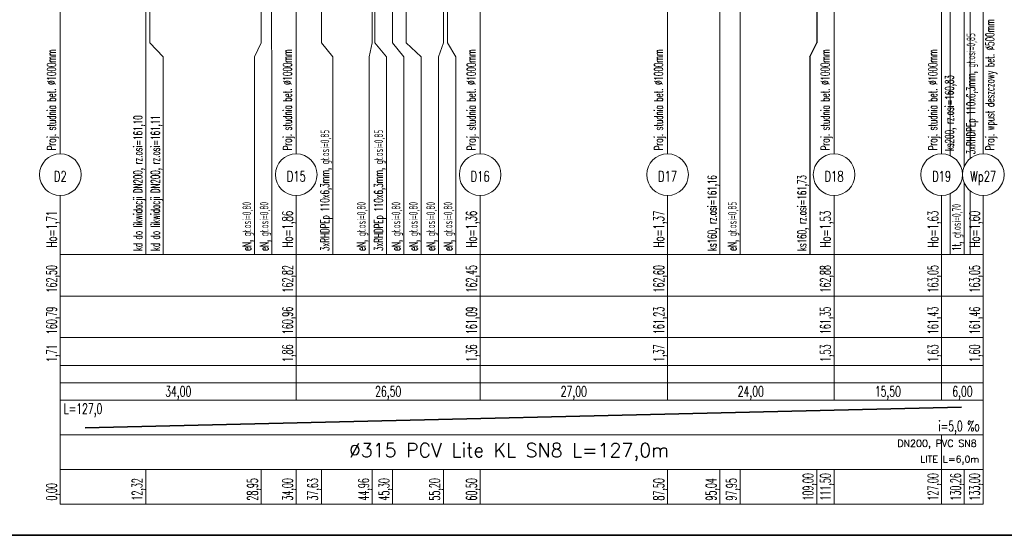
# Model space of a CAD drawing. Header units: millimetres. Extents: x 7.81 to 9.01, y -24.73 to -24.39.
# Tile 5 of 8: x 8.58 to 8.86, y -24.73 to -24.58. Entities that reach past the tile are written whole.
import ezdxf
from ezdxf.enums import TextEntityAlignment as Align

# ---------------------------------------------------------------- set-up
doc = ezdxf.new("R2010")
doc.units = ezdxf.units.MM
for name, color, linetype, lineweight in [('CIENKA', 7, 'Continuous', 15), ('CIENKA2', 1, 'Continuous', 25), ('GRUBA', 3, 'Continuous', 53), ('SREDNIA', 2, 'Continuous', 35)]:
    doc.layers.add(name, color=color, linetype=linetype, lineweight=lineweight)
doc.styles.add('romans', font='romans.shx')

msp = doc.modelspace()

# ---------------------------------------------------------------- linework, layer by layer
at = {"layer": 'CIENKA', "color": 7, "linetype": 'Continuous', "ltscale": 0.01}
for p, q in [((8.8435, -24.61646), (8.8435, -24.51496)), ((8.8555, -24.61646), (8.8555, -24.51496)), ((8.6575, -24.61646), (8.6575, -24.51726)), ((8.8125, -24.61646), (8.8125, -24.51666)), ((8.5895, -24.61646), (8.5895, -24.52046)), ((8.7105, -24.61646), (8.7105, -24.52096)), ((8.7645, -24.61646), (8.7645, -24.51946)), ((8.85002, -24.52196), (8.85002, -24.58446)), ((8.8517, -24.52346), (8.8517, -24.58446)), ((8.6474, -24.52573), (8.6474, -24.58446)), ((8.65034, -24.52559), (8.65034, -24.58446)), ((8.66476, -24.52626), (8.66476, -24.58446)), ((8.67942, -24.52679), (8.67942, -24.58446)), ((8.6801, -24.52733), (8.6801, -24.58446)), ((8.68528, -24.5272), (8.68528, -24.58446)), ((8.68922, -24.52747), (8.68922, -24.58446)), ((8.7854, -24.52674), (8.7854, -24.58446)), ((8.6999, -24.52822), (8.6999, -24.58446)), ((8.7011, -24.5283), (8.7011, -24.58446)), ((8.61414, -24.53446), (8.61414, -24.58446)), ((8.6153, -24.53436), (8.6153, -24.58446)), ((8.77958, -24.53386), (8.77958, -24.58446)), ((8.84596, -24.53716), (8.84596, -24.58446)), ((8.61414, -24.58846), (8.61414, -24.58446)), ((8.61914, -24.58846), (8.6153, -24.58446)), ((8.6455, -24.58846), (8.6474, -24.58446)), ((8.6505, -24.58846), (8.65034, -24.58446)), ((8.668, -24.58846), (8.66476, -24.58446)), ((8.6785, -24.58846), (8.67942, -24.58446)), ((8.6835, -24.58846), (8.6801, -24.58446)), ((8.6885, -24.58846), (8.68528, -24.58446)), ((8.6935, -24.58846), (8.68922, -24.58446)), ((8.6985, -24.58846), (8.6999, -24.58446)), ((8.7035, -24.58846), (8.7011, -24.58446)), ((8.77958, -24.58846), (8.77958, -24.58446)), ((8.7854, -24.58846), (8.7854, -24.58446)), ((8.84596, -24.58846), (8.84596, -24.58446)), ((8.85002, -24.58846), (8.85002, -24.58446)), ((8.8517, -24.58846), (8.8517, -24.58446)), ((8.61414, -24.58846), (8.61414, -24.64546)), ((8.61914, -24.58846), (8.61914, -24.64546)), ((8.6455, -24.58846), (8.6455, -24.64546)), ((8.6505, -24.58846), (8.6505, -24.64546)), ((8.668, -24.58846), (8.668, -24.64546)), ((8.6785, -24.58846), (8.6785, -24.64546)), ((8.6835, -24.58846), (8.6835, -24.64546)), ((8.6885, -24.58846), (8.6885, -24.64546)), ((8.6935, -24.58846), (8.6935, -24.64546)), ((8.6985, -24.58846), (8.6985, -24.64546)), ((8.7035, -24.58846), (8.7035, -24.64546)), ((8.77958, -24.58846), (8.77958, -24.64546)), ((8.7854, -24.58846), (8.7854, -24.64546)), ((8.84596, -24.58846), (8.84596, -24.61698)), ((8.85002, -24.58846), (8.85002, -24.62001)), ((8.8517, -24.58846), (8.8517, -24.61781)), ((8.85002, -24.6249), (8.85002, -24.64546)), ((8.8517, -24.6271), (8.8517, -24.64546)), ((8.5895, -24.64546), (8.5895, -24.62846)), ((8.6575, -24.64546), (8.6575, -24.62846)), ((8.7105, -24.64546), (8.7105, -24.62846)), ((8.7645, -24.64546), (8.7645, -24.62846)), ((8.8125, -24.64546), (8.8125, -24.62846)), ((8.8435, -24.64546), (8.8435, -24.62846)), ((8.84596, -24.62793), (8.84596, -24.64546)), ((8.8555, -24.64546), (8.8555, -24.62846)), ((8.5895, -24.65746), (8.5895, -24.64546)), ((8.5895, -24.64546), (8.8555, -24.64546)), ((8.6575, -24.65746), (8.6575, -24.64546)), ((8.7105, -24.65746), (8.7105, -24.64546)), ((8.7645, -24.65746), (8.7645, -24.64546)), ((8.8125, -24.65746), (8.8125, -24.64546)), ((8.8435, -24.65746), (8.8435, -24.64546)), ((8.8555, -24.65746), (8.8555, -24.64546)), ((8.5895, -24.66946), (8.5895, -24.65746)), ((8.5895, -24.65746), (8.8555, -24.65746)), ((8.6575, -24.66946), (8.6575, -24.65746)), ((8.7105, -24.66946), (8.7105, -24.65746)), ((8.7645, -24.66946), (8.7645, -24.65746)), ((8.8125, -24.66946), (8.8125, -24.65746)), ((8.8435, -24.66946), (8.8435, -24.65746)), ((8.8555, -24.66946), (8.8555, -24.65746)), ((8.5895, -24.67746), (8.5895, -24.66946)), ((8.5895, -24.66946), (8.8555, -24.66946)), ((8.6575, -24.67746), (8.6575, -24.66946)), ((8.7105, -24.67746), (8.7105, -24.66946)), ((8.7645, -24.67746), (8.7645, -24.66946)), ((8.8125, -24.67746), (8.8125, -24.66946)), ((8.8435, -24.67746), (8.8435, -24.66946)), ((8.8555, -24.67746), (8.8555, -24.66946)), ((8.5895, -24.68746), (8.5895, -24.67746)), ((8.5895, -24.67746), (8.8555, -24.67746)), ((8.6575, -24.68746), (8.6575, -24.67746)), ((8.7105, -24.68746), (8.7105, -24.67746)), ((8.7645, -24.68746), (8.7645, -24.67746)), ((8.8125, -24.68746), (8.8125, -24.67746)), ((8.8435, -24.68746), (8.8435, -24.67746)), ((8.8555, -24.68746), (8.8555, -24.67746)), ((8.5895, -24.68246), (8.8555, -24.68246)), ((8.5895, -24.69746), (8.5895, -24.68746)), ((8.5895, -24.68746), (8.8555, -24.68746)), ((8.8555, -24.69746), (8.8555, -24.68746)), ((8.5895, -24.70746), (8.5895, -24.69746)), ((8.5895, -24.69746), (8.8555, -24.69746)), ((8.8435, -24.70746), (8.8435, -24.69746)), ((8.8555, -24.70746), (8.8555, -24.69746)), ((8.5895, -24.71746), (8.5895, -24.70746)), ((8.5895, -24.70746), (8.8555, -24.70746)), ((8.61414, -24.71746), (8.61414, -24.70746)), ((8.6474, -24.71746), (8.6474, -24.70746)), ((8.6575, -24.71746), (8.6575, -24.70746)), ((8.66476, -24.71746), (8.66476, -24.70746)), ((8.67942, -24.71746), (8.67942, -24.70746)), ((8.68528, -24.71746), (8.68528, -24.70746)), ((8.6999, -24.71746), (8.6999, -24.70746)), ((8.7105, -24.71746), (8.7105, -24.70746)), ((8.7645, -24.71746), (8.7645, -24.70746)), ((8.77958, -24.71746), (8.77958, -24.70746)), ((8.7854, -24.71746), (8.7854, -24.70746)), ((8.8075, -24.71746), (8.8075, -24.70746)), ((8.8125, -24.71746), (8.8125, -24.70746)), ((8.8435, -24.71746), (8.8435, -24.70746)), ((8.85002, -24.71746), (8.85002, -24.70746)), ((8.8555, -24.71746), (8.8555, -24.70746)), ((8.5895, -24.71746), (8.8555, -24.71746))]:
    msp.add_line(p, q, dxfattribs=at)
for centre, start, end in [((8.5895, -24.62246), 90, 270), ((8.5895, -24.62246), 270, 90), ((8.6575, -24.62246), 90, 270), ((8.6575, -24.62246), 270, 90), ((8.7105, -24.62246), 90, 270), ((8.7105, -24.62246), 270, 90), ((8.7645, -24.62246), 90, 270), ((8.7645, -24.62246), 270, 90), ((8.8125, -24.62246), 90, 270), ((8.8125, -24.62246), 270, 90), ((8.8435, -24.62246), 90, 270), ((8.8435, -24.62246), 270, 90), ((8.8555, -24.62246), 90, 270), ((8.8555, -24.62246), 270, 90)]:
    msp.add_arc(centre, 0.006, start, end, dxfattribs=at)
at = {"layer": 'CIENKA2', "color": 0, "linetype": 'Continuous', "ltscale": 0.01}
for p, q in [((8.8075, -24.52816), (8.8075, -24.58446)), ((8.8055, -24.58846), (8.8075, -24.58446)), ((8.8055, -24.58846), (8.8055, -24.64546))]:
    msp.add_line(p, q, dxfattribs=at)
at = {"layer": 'SREDNIA', "color": 2, "linetype": 'Continuous', "ltscale": 0.01}
for p, q in [((8.5967, -24.69546), (8.8492, -24.68946)), ((7.81178, -24.72646), (9.01464, -24.72646))]:
    msp.add_line(p, q, dxfattribs=at)

# ---------------------------------------------------------------- texts
at = {"layer": 'CIENKA', "color": 7, "linetype": 'Continuous', "ltscale": 0.01, "style": 'romans', "width": 0.6}
for s, height, p in [('Proj. wpust deszczowy bet. %%C500mm', 0.0025, (8.85867, -24.61543)), ('3xRHDPEp 110x6,3mm, gł.osi=0,85', 0.0025, (8.85319, -24.6166)), ('Proj. studnia bet. %%C1000mm', 0.0025, (8.58819, -24.61543)), ('Proj. studnia bet. %%C1000mm', 0.0025, (8.65619, -24.61543)), ('Proj. studnia bet. %%C1000mm', 0.0025, (8.70919, -24.61543)), ('Proj. studnia bet. %%C1000mm', 0.0025, (8.76319, -24.61543)), ('Proj. studnia bet. %%C1000mm', 0.0025, (8.81119, -24.61543)), ('Proj. studnia bet. %%C1000mm', 0.0025, (8.84219, -24.61543)), ('ks200, rz.osi=160,83', 0.0025, (8.84697, -24.61563)), ('kd do likwidacji DN200, rz.osi=161,10', 0.0025, (8.61314, -24.64446)), ('kd do likwidacji DN200, rz.osi=161,11', 0.0025, (8.61814, -24.64446)), ('3xRHDPEp 110x6,3mm, gł.osi=0,85', 0.0025, (8.667, -24.64446)), ('3xRHDPEp 110x6,3mm, gł.osi=0,85', 0.0025, (8.6825, -24.64446)), ('ks160, rz.osi=161,16', 0.0025, (8.77858, -24.64446)), ('eN, gł.osi=0,80', 0.0025, (8.6445, -24.64446)), ('eN, gł.osi=0,80', 0.0025, (8.6495, -24.64446)), ('eN, gł.osi=0,80', 0.0025, (8.6775, -24.64446)), ('eN, gł.osi=0,80', 0.0025, (8.6875, -24.64446)), ('eN, gł.osi=0,80', 0.0025, (8.6925, -24.64446)), ('eN, gł.osi=0,80', 0.0025, (8.6975, -24.64446)), ('eN, gł.osi=0,80', 0.0025, (8.7025, -24.64446)), ('eN, gł.osi=0,85', 0.0025, (8.7844, -24.64446)), ('1t, gł.osi=0,70', 0.0025, (8.84902, -24.64446)), ('Ho=1,71', 0.003, (8.5885, -24.64346)), ('Ho=1,86', 0.003, (8.6565, -24.64346)), ('Ho=1,36', 0.003, (8.7095, -24.64346)), ('Ho=1,37', 0.003, (8.7635, -24.64346)), ('Ho=1,53', 0.003, (8.8115, -24.64346)), ('Ho=1,63', 0.003, (8.8425, -24.64346)), ('Ho=1,60', 0.003, (8.8545, -24.64346))]:
    msp.add_text(s, height=height, rotation=90, dxfattribs=at).set_placement(p)
at = {"layer": 'CIENKA2', "color": 0, "linetype": 'Continuous', "ltscale": 0.01, "style": 'romans', "width": 0.6}
msp.add_text('ks160, rz.osi=161,73', height=0.0025, rotation=90, dxfattribs=at).set_placement((8.8045, -24.64446))
at = {"layer": 'CIENKA2', "color": 1, "linetype": 'Continuous', "ltscale": 0.01, "style": 'romans', "width": 0.56}
for s, p in [('162,50', (8.5885, -24.65646)), ('162,82', (8.6565, -24.65646)), ('162,45', (8.7095, -24.65646)), ('162,60', (8.7635, -24.65646)), ('162,88', (8.8115, -24.65646)), ('163,05', (8.8425, -24.65646)), ('163,05', (8.8545, -24.65646)), ('160,79', (8.5885, -24.66846)), ('160,96', (8.6565, -24.66846)), ('161,09', (8.7095, -24.66846)), ('161,23', (8.7635, -24.66846)), ('161,35', (8.8115, -24.66846)), ('161,43', (8.8425, -24.66846)), ('161,46', (8.8545, -24.66846)), ('1,71', (8.5885, -24.67646)), ('1,86', (8.6565, -24.67646)), ('1,36', (8.7095, -24.67646)), ('1,37', (8.7635, -24.67646)), ('1,53', (8.8115, -24.67646)), ('1,63', (8.8425, -24.67646)), ('1,60', (8.8545, -24.67646)), ('0,00', (8.5885, -24.71646)), ('12,32', (8.61314, -24.71646)), ('28,95', (8.6464, -24.71646)), ('34,00', (8.6565, -24.71646)), ('37,63', (8.66376, -24.71646)), ('44,96', (8.67842, -24.71646)), ('45,30', (8.68428, -24.71646)), ('55,20', (8.6989, -24.71646)), ('60,50', (8.7095, -24.71646)), ('87,50', (8.7635, -24.71646)), ('95,04', (8.77858, -24.71646)), ('97,95', (8.7844, -24.71646)), ('109,00', (8.8065, -24.71646)), ('111,50', (8.8115, -24.71646)), ('127,00', (8.8425, -24.71646)), ('130,26', (8.84902, -24.71646)), ('133,00', (8.8545, -24.71646))]:
    msp.add_text(s, height=0.003, rotation=90, dxfattribs=at).set_placement(p)
at = {"layer": 'CIENKA2', "color": 1, "linetype": 'Continuous', "ltscale": 0.01, "style": 'romans', "width": 0.65}
for s, p in [('34,00', (8.6235, -24.68646)), ('26,50', (8.684, -24.68646)), ('27,00', (8.7375, -24.68646)), ('24,00', (8.7885, -24.68646)), ('15,50', (8.828, -24.68646)), ('6,00', (8.8495, -24.68646))]:
    msp.add_text(s, height=0.003, dxfattribs=at).set_placement(p, align=Align.CENTER)
msp.add_text('L=127,0', height=0.003, dxfattribs=at).set_placement((8.5905, -24.69146))
at = {"layer": 'GRUBA', "color": 3, "linetype": 'Continuous', "ltscale": 0.01, "style": 'romans', "width": 0.7}
for s, p in [('D2', (8.5895, -24.62446)), ('D15', (8.6575, -24.62446)), ('D16', (8.7105, -24.62446)), ('D17', (8.7645, -24.62446)), ('D18', (8.8125, -24.62446)), ('D19', (8.8435, -24.62446)), ('Wp27', (8.8555, -24.62446))]:
    msp.add_text(s, height=0.003, dxfattribs=at).set_placement(p, align=Align.CENTER)
at = {"layer": 'SREDNIA', "color": 2, "linetype": 'Continuous', "ltscale": 0.01, "style": 'romans', "width": 0.65}
msp.add_text('i=5,0 %o', height=0.003, dxfattribs=at).set_placement((8.8545, -24.69646), align=Align.RIGHT)
at = {"layer": 'SREDNIA', "color": 2, "linetype": 'Continuous', "ltscale": 0.01, "style": 'romans'}
for s, height, p in [('%%C315 PCV Lite KL SN8 L=127,0m', 0.004, (8.71881, -24.7039)), ('DN200, PVC SN8 ', 0.002, (8.84285, -24.7009)), (' LITE L=6,0m', 0.002, (8.84515, -24.7055))]:
    msp.add_text(s, height=height, dxfattribs=at).set_placement(p, align=Align.CENTER)

doc.saveas('drawing.dxf')
